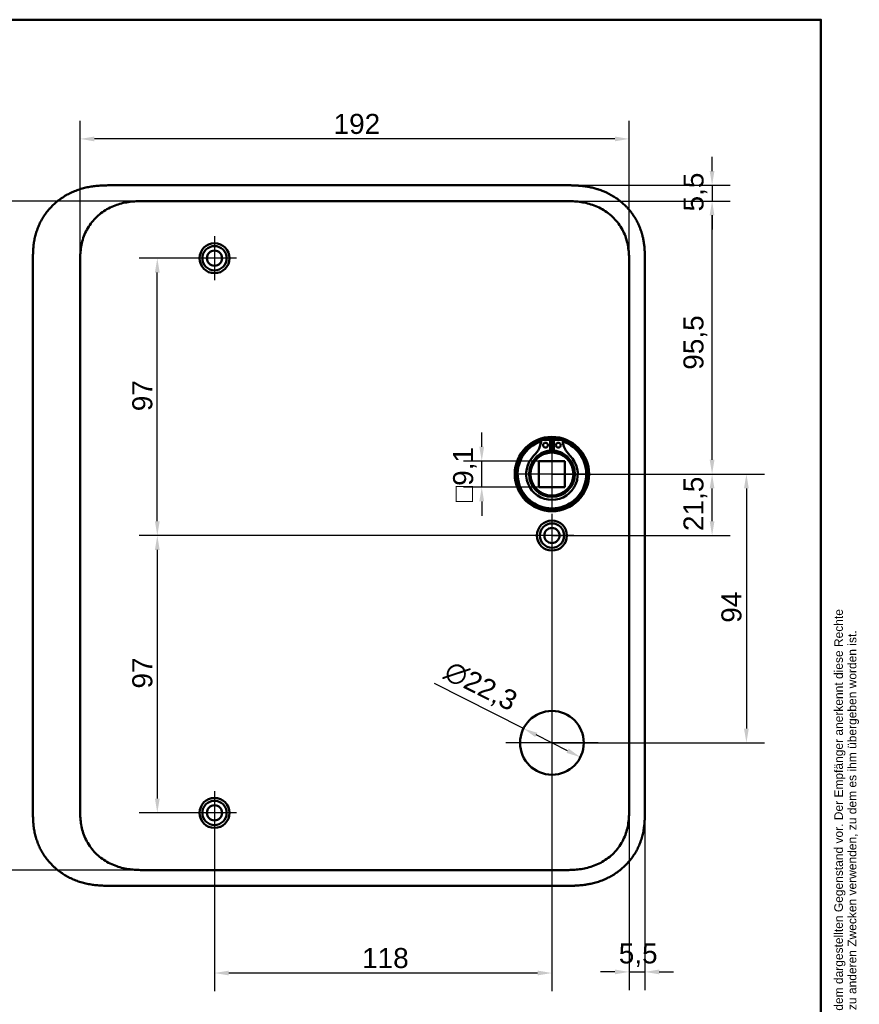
# Model space of a CAD drawing. Header units: millimetres. Extents: x 20 to 833, y 20 to 574.
# Tile 21 of 21: x 540 to 833, y 230 to 574. Entities that reach past the tile are written whole.
import ezdxf
from ezdxf.enums import TextEntityAlignment as Align

# ---------------------------------------------------------------- set-up
doc = ezdxf.new("R2010")
doc.units = ezdxf.units.MM
doc.header["$LTSCALE"] = 2
for name, color, linetype, lineweight in [('Bemaßungen(DIN)', 7, 'Continuous', 25), ('Mittelpunktmarkierung(DIN)', 7, 'Continuous', 25), ('Sichtbare Kanten(DIN)', 7, 'Continuous', 50), ('Skizziergeometrie(DIN)', 7, 'Continuous', 50), ('Symbole(DIN)', 7, 'Continuous', 25)]:
    doc.layers.add(name, color=color, linetype=linetype, lineweight=lineweight)
doc.styles.add('Aktuell-DIN', font='arial.ttf')
doc.styles.add('STANDARD-DIN~0', font='arial.ttf')
doc.styles.add('Textstil10', font='arial.ttf')
doc.styles.add('Textstil41', font='arial.ttf', dxfattribs={"width": 0.8})
doc.styles.add('Textstil83', font='arial.ttf', dxfattribs={"width": 0.8})
doc.dimstyles.new('CAD-LAN', dxfattribs={"dimscale": 2, "dimtxt": 3.5, "dimasz": 2.5, "dimexe": 3.175, "dimexo": 0, "dimgap": 0.8, "dimtad": 1, "dimrnd": 1e-08, "dimtxsty": 'STANDARD-DIN~0', "dimcen": 0.09, "dimdle": 10, "dimclrd": 250, "dimclre": 250, "dimclrt": 250, "dimadec": 0, "dimazin": 2, "dimtfac": 1, "dimtmove": 0, "dimatfit": 3, "dimfxl": 1, "dimtolj": 1, "dimtzin": 0, "dimlwd": 25, "dimlwe": 25, "dimarcsym": 0})

# ---------------------------------------------------------------- blocks, each defined once
blk = doc.blocks.new('Ränder Standardrahmen')
at = {"layer": 'Skizziergeometrie(DIN)', "flags": 128}
blk.add_lwpolyline([(10, 10), (10, 287), (410, 287), (410, 10), (10, 10)], dxfattribs=at)
blk = doc.blocks.new('Schriftfelder Heusser')
at = {"layer": 'Symbole(DIN)', "color": 7, "insert": (293.33, 191.7), "char_height": 1.5, "width": 182.3003, "attachment_point": 1, "rotation": 90, "line_spacing_factor": 0.944221, "style": 'Aktuell-DIN'}
blk.add_mtext('\\fArial|b0|i0;\\H1.5000;Die Schlossfabrik Heusser AG ist Eigentümerin dieses Dokumentes und behält sich alle Rechte an diesem und dem dargestellten Gegenstand vor. Der Empfänger anerkennt diese Rechte\\Pund wird das Dokument nicht ohne schriftliche Ermächtigung der Eigentümerin Dritten zugänglich machen oder zu anderen Zwecken verwenden, zu dem es ihm übergeben worden ist.\\P ', dxfattribs=at)
at = {"layer": 'Symbole(DIN)', "color": 179, "true_color": 0x262659}
for tag, height, style, p in [('AUTOR', 2.49, 'Aktuell-DIN', (240.03, 219.26)), ('KONTROLLDATUM', 2, 'Textstil10', (217.42, 215.04)), ('KONTROLLIERT_VON', 2, 'Textstil10', (239.98, 215.05))]:
    blk.add_attdef(tag, text='', height=height, dxfattribs=dict(at, style=style)).set_placement(p, align=Align.MIDDLE_LEFT)
at = {"layer": 'Symbole(DIN)', "color": 179, "true_color": 0x262659, "style": 'Textstil10'}
blk.add_attdef('ERSTELLUNGSDATUM_001', (217.23, 218.29), '', height=2, dxfattribs=at)
at = {"layer": 'Symbole(DIN)', "color": 7, "style": 'Textstil83', "width": 0.8}
blk.add_attdef('Anfänglicher_Ansichtsmaßstab_001', (281.57, 213.34), '', height=2.3, dxfattribs=at)
at = {"layer": 'Symbole(DIN)', "color": 179, "true_color": 0x262659, "style": 'Textstil10'}
blk.add_attdef('PROJEKT', text='', height=2, dxfattribs=at).set_placement((217.77, 209.72), align=Align.BOTTOM_LEFT)
at = {"layer": 'Symbole(DIN)', "color": 7, "style": 'Textstil41', "width": 0.8}
blk.add_attdef('STATUS', text='', height=5, dxfattribs=at).set_placement((284.53, 195.86), align=Align.MIDDLE_CENTER)
blk = doc.blocks.new('*D8')
at = {"layer": 'Bemaßungen(DIN)', "color": 250, "linetype": 'Continuous', "lineweight": 25, "true_color": 0x3f3f3f, "transparency": 16777216}
for p, q in [((560.93, 486.78), (560.93, 538.65)), ((752.93, 488.3), (752.93, 538.65)), ((747.93, 532.3), (565.93, 532.3))]:
    blk.add_line(p, q, dxfattribs=at)
at = {"layer": 'Bemaßungen(DIN)', "color": 250, "linetype": 'Continuous', "true_color": 0x3f3f3f, "transparency": 16777216}
for points in [[(565.93, 533.13), (565.93, 531.46), (560.93, 532.3)], [(747.93, 533.13), (747.93, 531.46), (752.93, 532.3)]]:
    blk.add_solid(points, dxfattribs=at)
at = {"layer": 'Defpoints', "color": 0, "linetype": 'Continuous', "transparency": 16777216}
for p in [(560.93, 532.3), (560.93, 486.78), (752.93, 488.3)]:
    blk.add_point(p, dxfattribs=at)
at = {"layer": 'Bemaßungen(DIN)', "color": 250, "linetype": 'Continuous', "lineweight": 25, "true_color": 0x3f3f3f, "transparency": 16777216, "insert": (649.56, 541.05), "char_height": 7, "attachment_point": 1, "style": 'STANDARD-DIN~0'}
blk.add_mtext('\\A1;192', dxfattribs=at)
blk = doc.blocks.new('*D9')
at = {"layer": 'Bemaßungen(DIN)', "color": 250, "linetype": 'Continuous', "lineweight": 25, "true_color": 0x3f3f3f, "transparency": 16777216}
for p, q in [((584.47, 510.58), (510.12, 510.58)), ((516.47, 505.58), (516.47, 281.58)), ((584.47, 276.58), (510.12, 276.58))]:
    blk.add_line(p, q, dxfattribs=at)
at = {"layer": 'Bemaßungen(DIN)', "color": 250, "linetype": 'Continuous', "true_color": 0x3f3f3f, "transparency": 16777216}
for points in [[(515.63, 505.58), (517.3, 505.58), (516.47, 510.58)], [(515.63, 281.58), (517.3, 281.58), (516.47, 276.58)]]:
    blk.add_solid(points, dxfattribs=at)
at = {"layer": 'Defpoints', "color": 0, "linetype": 'Continuous', "transparency": 16777216}
for p in [(584.47, 510.58), (516.47, 276.58), (584.47, 276.58)]:
    blk.add_point(p, dxfattribs=at)
at = {"layer": 'Bemaßungen(DIN)', "color": 250, "linetype": 'Continuous', "lineweight": 25, "true_color": 0x3f3f3f, "transparency": 16777216, "insert": (507.71, 385.8), "char_height": 7, "attachment_point": 1, "rotation": 90, "style": 'STANDARD-DIN~0'}
blk.add_mtext('\\A1;234', dxfattribs=at)
blk = doc.blocks.new('*D10')
at = {"layer": 'Bemaßungen(DIN)', "color": 250, "linetype": 'Continuous', "lineweight": 25, "true_color": 0x3f3f3f, "transparency": 16777216}
for p, q in [((729.39, 510.58), (788.28, 510.58)), ((781.93, 420.08), (781.93, 505.58)), ((725.93, 415.08), (788.28, 415.08))]:
    blk.add_line(p, q, dxfattribs=at)
at = {"layer": 'Bemaßungen(DIN)', "color": 250, "linetype": 'Continuous', "true_color": 0x3f3f3f, "transparency": 16777216}
for points in [[(781.09, 505.58), (782.76, 505.58), (781.93, 510.58)], [(781.09, 420.08), (782.76, 420.08), (781.93, 415.08)]]:
    blk.add_solid(points, dxfattribs=at)
at = {"layer": 'Defpoints', "color": 0, "linetype": 'Continuous', "transparency": 16777216}
for p in [(729.39, 510.58), (781.93, 510.58), (725.93, 415.08)]:
    blk.add_point(p, dxfattribs=at)
at = {"layer": 'Bemaßungen(DIN)', "color": 250, "linetype": 'Continuous', "lineweight": 25, "true_color": 0x3f3f3f, "transparency": 16777216, "insert": (771.91, 451.57), "char_height": 7, "attachment_point": 1, "rotation": 90, "style": 'STANDARD-DIN~0'}
blk.add_mtext('\\A1;95,5', dxfattribs=at)
blk = doc.blocks.new('*D11')
at = {"layer": 'Bemaßungen(DIN)', "color": 250, "linetype": 'Continuous', "lineweight": 25, "true_color": 0x3f3f3f, "transparency": 16777216}
for p, q in [((725.93, 415.08), (788.28, 415.08)), ((781.93, 398.58), (781.93, 410.08)), ((725.93, 393.58), (788.28, 393.58))]:
    blk.add_line(p, q, dxfattribs=at)
at = {"layer": 'Bemaßungen(DIN)', "color": 250, "linetype": 'Continuous', "true_color": 0x3f3f3f, "transparency": 16777216}
for points in [[(781.09, 410.08), (782.76, 410.08), (781.93, 415.08)], [(781.09, 398.58), (782.76, 398.58), (781.93, 393.58)]]:
    blk.add_solid(points, dxfattribs=at)
at = {"layer": 'Defpoints', "color": 0, "linetype": 'Continuous', "transparency": 16777216}
for p in [(725.93, 415.08), (781.93, 415.08), (725.93, 393.58)]:
    blk.add_point(p, dxfattribs=at)
at = {"layer": 'Bemaßungen(DIN)', "color": 250, "linetype": 'Continuous', "lineweight": 25, "true_color": 0x3f3f3f, "transparency": 16777216, "insert": (771.91, 395.15), "char_height": 7, "attachment_point": 1, "rotation": 90, "style": 'STANDARD-DIN~0'}
blk.add_mtext('\\A1;21,5', dxfattribs=at)
blk = doc.blocks.new('*D12')
at = {"layer": 'Bemaßungen(DIN)', "color": 250, "linetype": 'Continuous', "lineweight": 25, "true_color": 0x3f3f3f, "transparency": 16777216}
for p, q in [((725.93, 415.08), (800.28, 415.08)), ((793.93, 410.08), (793.93, 326.08)), ((725.93, 321.08), (800.28, 321.08))]:
    blk.add_line(p, q, dxfattribs=at)
at = {"layer": 'Bemaßungen(DIN)', "color": 250, "linetype": 'Continuous', "true_color": 0x3f3f3f, "transparency": 16777216}
for points in [[(793.09, 410.08), (794.76, 410.08), (793.93, 415.08)], [(793.09, 326.08), (794.76, 326.08), (793.93, 321.08)]]:
    blk.add_solid(points, dxfattribs=at)
at = {"layer": 'Defpoints', "color": 0, "linetype": 'Continuous', "transparency": 16777216}
for p in [(725.93, 415.08), (725.93, 321.08), (793.93, 321.08)]:
    blk.add_point(p, dxfattribs=at)
at = {"layer": 'Bemaßungen(DIN)', "color": 250, "linetype": 'Continuous', "lineweight": 25, "true_color": 0x3f3f3f, "transparency": 16777216, "insert": (785.18, 363.08), "char_height": 7, "attachment_point": 1, "rotation": 90, "style": 'STANDARD-DIN~0'}
blk.add_mtext('\\A1;94', dxfattribs=at)
blk = doc.blocks.new('*D13')
at = {"layer": 'Bemaßungen(DIN)', "color": 250, "linetype": 'Continuous', "lineweight": 25, "true_color": 0x3f3f3f, "transparency": 16777216}
for p, q in [((781.93, 521.08), (781.93, 526.08)), ((730.39, 516.08), (788.28, 516.08)), ((781.93, 516.08), (781.93, 510.58)), ((729.39, 510.58), (788.28, 510.58)), ((781.93, 505.58), (781.93, 500.58))]:
    blk.add_line(p, q, dxfattribs=at)
at = {"layer": 'Bemaßungen(DIN)', "color": 250, "linetype": 'Continuous', "true_color": 0x3f3f3f, "transparency": 16777216}
for points in [[(781.09, 521.08), (782.76, 521.08), (781.93, 516.08)], [(781.09, 505.58), (782.76, 505.58), (781.93, 510.58)]]:
    blk.add_solid(points, dxfattribs=at)
at = {"layer": 'Defpoints', "color": 0, "linetype": 'Continuous', "transparency": 16777216}
for p in [(730.39, 516.08), (729.39, 510.58), (781.93, 510.58)]:
    blk.add_point(p, dxfattribs=at)
at = {"layer": 'Bemaßungen(DIN)', "color": 250, "linetype": 'Continuous', "lineweight": 25, "true_color": 0x3f3f3f, "transparency": 16777216, "insert": (771.94, 506.93), "char_height": 7, "attachment_point": 1, "rotation": 90, "style": 'STANDARD-DIN~0'}
blk.add_mtext('\\A1;5,5', dxfattribs=at)
blk = doc.blocks.new('*D14')
at = {"layer": 'Bemaßungen(DIN)', "color": 250, "linetype": 'Continuous', "lineweight": 25, "true_color": 0x3f3f3f, "transparency": 16777216}
for p, q in [((607.93, 490.58), (581.58, 490.58)), ((587.93, 398.58), (587.93, 485.58)), ((725.93, 393.58), (581.58, 393.58))]:
    blk.add_line(p, q, dxfattribs=at)
at = {"layer": 'Bemaßungen(DIN)', "color": 250, "linetype": 'Continuous', "true_color": 0x3f3f3f, "transparency": 16777216}
for points in [[(587.09, 485.58), (588.76, 485.58), (587.93, 490.58)], [(587.09, 398.58), (588.76, 398.58), (587.93, 393.58)]]:
    blk.add_solid(points, dxfattribs=at)
at = {"layer": 'Defpoints', "color": 0, "linetype": 'Continuous', "transparency": 16777216}
for p in [(587.93, 490.58), (607.93, 490.58), (725.93, 393.58)]:
    blk.add_point(p, dxfattribs=at)
at = {"layer": 'Bemaßungen(DIN)', "color": 250, "linetype": 'Continuous', "lineweight": 25, "true_color": 0x3f3f3f, "transparency": 16777216, "insert": (579.18, 437.07), "char_height": 7, "attachment_point": 1, "rotation": 90, "style": 'STANDARD-DIN~0'}
blk.add_mtext('\\A1;97', dxfattribs=at)
blk = doc.blocks.new('*D15')
at = {"layer": 'Bemaßungen(DIN)', "color": 250, "linetype": 'Continuous', "lineweight": 25, "true_color": 0x3f3f3f, "transparency": 16777216}
for p, q in [((725.93, 393.58), (581.58, 393.58)), ((587.93, 388.58), (587.93, 301.58)), ((607.93, 296.58), (581.58, 296.58))]:
    blk.add_line(p, q, dxfattribs=at)
at = {"layer": 'Bemaßungen(DIN)', "color": 250, "linetype": 'Continuous', "true_color": 0x3f3f3f, "transparency": 16777216}
for points in [[(587.09, 388.58), (588.76, 388.58), (587.93, 393.58)], [(587.09, 301.58), (588.76, 301.58), (587.93, 296.58)]]:
    blk.add_solid(points, dxfattribs=at)
at = {"layer": 'Defpoints', "color": 0, "linetype": 'Continuous', "transparency": 16777216}
for p in [(725.93, 393.58), (587.93, 296.58), (607.93, 296.58)]:
    blk.add_point(p, dxfattribs=at)
at = {"layer": 'Bemaßungen(DIN)', "color": 250, "linetype": 'Continuous', "lineweight": 25, "true_color": 0x3f3f3f, "transparency": 16777216, "insert": (579.18, 340.07), "char_height": 7, "attachment_point": 1, "rotation": 90, "style": 'STANDARD-DIN~0'}
blk.add_mtext('\\A1;97', dxfattribs=at)
blk = doc.blocks.new('*D16')
at = {"layer": 'Bemaßungen(DIN)', "color": 250, "linetype": 'Continuous', "lineweight": 25, "true_color": 0x3f3f3f, "transparency": 16777216}
for p, q in [((725.93, 385.93), (725.93, 234.23)), ((607.93, 288.93), (607.93, 234.23)), ((720.93, 240.58), (612.93, 240.58))]:
    blk.add_line(p, q, dxfattribs=at)
at = {"layer": 'Bemaßungen(DIN)', "color": 250, "linetype": 'Continuous', "true_color": 0x3f3f3f, "transparency": 16777216}
for points in [[(612.93, 241.42), (612.93, 239.75), (607.93, 240.58)], [(720.93, 241.42), (720.93, 239.75), (725.93, 240.58)]]:
    blk.add_solid(points, dxfattribs=at)
at = {"layer": 'Defpoints', "color": 0, "linetype": 'Continuous', "transparency": 16777216}
for p in [(725.93, 385.93), (607.93, 288.93), (607.93, 240.58)]:
    blk.add_point(p, dxfattribs=at)
at = {"layer": 'Bemaßungen(DIN)', "color": 250, "linetype": 'Continuous', "lineweight": 25, "true_color": 0x3f3f3f, "transparency": 16777216, "insert": (659.52, 249.33), "char_height": 7, "attachment_point": 1, "style": 'STANDARD-DIN~0'}
blk.add_mtext('\\A1;118', dxfattribs=at)
blk = doc.blocks.new('*D17')
at = {"layer": 'Bemaßungen(DIN)', "color": 250, "linetype": 'Continuous', "lineweight": 25, "true_color": 0x3f3f3f, "transparency": 16777216}
for p, q in [((752.93, 300.31), (752.93, 234.62)), ((758.43, 297.87), (758.43, 234.62)), ((747.93, 240.97), (742.93, 240.97)), ((752.93, 240.97), (758.43, 240.97)), ((763.43, 240.97), (768.43, 240.97))]:
    blk.add_line(p, q, dxfattribs=at)
at = {"layer": 'Bemaßungen(DIN)', "color": 250, "linetype": 'Continuous', "true_color": 0x3f3f3f, "transparency": 16777216}
for points in [[(747.93, 241.8), (747.93, 240.13), (752.93, 240.97)], [(763.43, 241.8), (763.43, 240.13), (758.43, 240.97)]]:
    blk.add_solid(points, dxfattribs=at)
at = {"layer": 'Defpoints', "color": 0, "linetype": 'Continuous', "transparency": 16777216}
for p in [(752.93, 300.31), (758.43, 297.87), (758.43, 240.97)]:
    blk.add_point(p, dxfattribs=at)
at = {"layer": 'Bemaßungen(DIN)', "color": 250, "linetype": 'Continuous', "lineweight": 25, "true_color": 0x3f3f3f, "transparency": 16777216, "insert": (749.28, 250.95), "char_height": 7, "attachment_point": 1, "style": 'STANDARD-DIN~0'}
blk.add_mtext('\\A1;5,5', dxfattribs=at)
blk = doc.blocks.new('*D18')
at = {"layer": 'Bemaßungen(DIN)', "color": 250, "linetype": 'Continuous', "lineweight": 25, "true_color": 0x3f3f3f, "transparency": 16777216}
for p, q in [((715.97, 326.1), (684.8, 341.83)), ((731.42, 318.31), (720.44, 323.85))]:
    blk.add_line(p, q, dxfattribs=at)
at = {"layer": 'Bemaßungen(DIN)', "color": 250, "linetype": 'Continuous', "true_color": 0x3f3f3f, "transparency": 16777216}
for points in [[(720.81, 324.6), (720.06, 323.11), (715.97, 326.1)], [(731.79, 319.06), (731.04, 317.57), (735.88, 316.06)]]:
    blk.add_solid(points, dxfattribs=at)
at = {"layer": 'Defpoints', "color": 0, "linetype": 'Continuous', "transparency": 16777216}
for p in [(715.97, 326.1), (735.88, 316.06)]:
    blk.add_point(p, dxfattribs=at)
at = {"layer": 'Bemaßungen(DIN)', "color": 250, "linetype": 'Continuous', "lineweight": 25, "true_color": 0x3f3f3f, "transparency": 16777216, "insert": (690.84, 350.25), "char_height": 7, "attachment_point": 1, "rotation": 333.2309, "style": 'STANDARD-DIN~0'}
blk.add_mtext('\\A1;∅22,3', dxfattribs=at)
blk = doc.blocks.new('*D19')
at = {"layer": 'Bemaßungen(DIN)', "color": 250, "linetype": 'Continuous', "lineweight": 25, "true_color": 0x3f3f3f, "transparency": 16777216}
for p, q in [((701.38, 424.63), (701.38, 429.63)), ((721.38, 419.63), (695.03, 419.63)), ((701.38, 410.53), (701.38, 419.63)), ((721.38, 410.53), (695.03, 410.53)), ((701.38, 405.53), (701.38, 400.53))]:
    blk.add_line(p, q, dxfattribs=at)
at = {"layer": 'Bemaßungen(DIN)', "color": 250, "linetype": 'Continuous', "true_color": 0x3f3f3f, "transparency": 16777216}
for points in [[(700.54, 424.63), (702.21, 424.63), (701.38, 419.63)], [(700.54, 405.53), (702.21, 405.53), (701.38, 410.53)]]:
    blk.add_solid(points, dxfattribs=at)
at = {"layer": 'Defpoints', "color": 0, "linetype": 'Continuous', "transparency": 16777216}
for p in [(701.38, 419.63), (721.38, 419.63), (721.38, 410.53)]:
    blk.add_point(p, dxfattribs=at)
at = {"layer": 'Bemaßungen(DIN)', "color": 250, "linetype": 'Continuous', "lineweight": 25, "true_color": 0x3f3f3f, "transparency": 16777216, "insert": (691.36, 405.31), "char_height": 7, "attachment_point": 1, "rotation": 90, "style": 'STANDARD-DIN~0'}
blk.add_mtext('\\A1;\\fAIGDT|b0|i0;\\H7.0000;o\\fArial|b0|i0;\\H7.0000;9,1', dxfattribs=at)

msp = doc.modelspace()

# ---------------------------------------------------------------- linework, layer by layer
at = {"layer": 'Mittelpunktmarkierung(DIN)', "linetype": 'Continuous'}
for p, q in [((607.928, 498.232), (607.928, 482.932)), ((615.578, 490.582), (600.278, 490.582)), ((725.928, 427.582), (725.928, 402.582)), ((738.428, 415.082), (713.428, 415.082)), ((725.928, 401.232), (725.928, 385.932)), ((733.578, 393.582), (718.278, 393.582)), ((725.928, 337.232), (725.928, 304.932)), ((742.078, 321.082), (709.778, 321.082)), ((607.928, 304.232), (607.928, 288.932)), ((615.578, 296.582), (600.278, 296.582))]:
    msp.add_line(p, q, dxfattribs=at)
at = {"layer": 'Sichtbare Kanten(DIN)'}
for p, q in [((730.389, 516.082), (571.467, 516.082)), ((584.466, 510.582), (584.466, 510.582)), ((729.39, 510.582), (584.466, 510.582)), ((544.428, 489.298), (544.428, 297.825)), ((758.428, 297.867), (758.428, 489.298)), ((722.287, 427.04), (725.311, 427.04)), ((725.311, 427.04), (725.311, 423.34)), ((726.544, 427.04), (729.568, 427.04)), ((726.544, 423.34), (726.544, 427.04)), ((730.478, 419.632), (721.378, 419.632)), ((721.378, 410.532), (721.378, 419.632)), ((730.478, 419.632), (730.478, 410.532)), ((730.478, 410.532), (721.378, 410.532)), ((729.389, 276.582), (584.466, 276.582)), ((584.466, 276.582), (584.466, 276.582)), ((729.389, 276.582), (729.389, 276.582)), ((571.467, 271.082), (730.389, 271.082))]:
    msp.add_line(p, q, dxfattribs=at)
for centre, radius in [((607.928, 490.582), 5.25), ((607.928, 490.582), 4.25), ((607.928, 490.582), 2.65), ((725.928, 415.082), 13), ((725.928, 415.082), 12.5), ((723.696, 425.19), 0.85), ((728.159, 425.19), 0.85), ((725.928, 415.082), 8), ((725.928, 415.082), 7.5), ((725.928, 393.582), 5.25), ((725.928, 393.582), 4.25), ((725.928, 393.582), 2.65), ((725.928, 321.082), 11.15), ((607.928, 296.582), 5.25), ((607.928, 296.582), 4.25), ((607.928, 296.582), 2.65)]:
    msp.add_circle(centre, radius, dxfattribs=at)
for centre, radius, start, end in [((713.605, 427.78), 8.678, 314.1409, 355.03295), ((725.928, 415.082), 12, 85.21102, 94.78898), ((738.251, 427.78), 8.678, 184.96705, 225.8591), ((725.928, 415.082), 12, 108.17213, 71.82787), ((725.928, 415.082), 9, 86.0711, 93.9289), ((725.928, 415.082), 9.017, 134.1409, 45.8591), ((725.928, 415.816), 7.55, 94.68501, 144.3129), ((725.928, 415.082), 8.2, 63.63056, 116.36944), ((725.928, 415.816), 7.55, 35.6871, 85.31499)]:
    msp.add_arc(centre, radius, start, end, dxfattribs=at)
for points, knots in [([(571.467, 516.082), (570.881, 516.08), (569.703, 516.067), (568.213, 516.003), (566.715, 515.888), (565.512, 515.75), (564.008, 515.508), (562.808, 515.256), (561.318, 514.861), (560.138, 514.48), (558.688, 513.919), (557.55, 513.403), (556.165, 512.674), (555.09, 512.026), (553.798, 511.137), (552.808, 510.364), (551.634, 509.328), (550.749, 508.445), (549.717, 507.28), (548.953, 506.304), (548.081, 505.034), (547.452, 503.982), (546.754, 502.632), (546.266, 501.527), (545.746, 500.122), (545.4, 498.983), (545.052, 497.549), (544.838, 496.397), (544.642, 494.958), (544.538, 493.81), (544.461, 492.383), (544.428, 490.969), (544.428, 489.852), (544.428, 489.298)], [-0.99998994, -0.99998994, -0.99998994, -0.99998994, -0.9592928, -0.91859565, -0.89824708, -0.85754993, -0.83720136, -0.79650421, -0.77615564, -0.73545849, -0.71510992, -0.67441277, -0.6540642, -0.61336705, -0.59301848, -0.55232133, -0.53197276, -0.49127561, -0.47092704, -0.43022989, -0.40988132, -0.36918417, -0.3488356, -0.30813845, -0.28778988, -0.24709273, -0.22674416, -0.18604701, -0.16569844, -0.12500129, -0.10465272, -0.06395557, -0.02325842, -0.02325842, -0.02325842, -0.02325842]), ([(758.428, 489.298), (758.428, 489.596), (758.428, 490.195), (758.422, 490.949), (758.409, 491.705), (758.392, 492.313), (758.358, 493.076), (758.32, 493.688), (758.245, 494.607), (758.143, 495.527), (757.955, 496.752), (757.772, 497.666), (757.555, 498.573), (757.392, 499.173), (757.165, 499.919), (756.965, 500.51), (756.692, 501.241), (756.455, 501.819), (756.073, 502.674), (755.655, 503.512), (754.962, 504.735), (754.277, 505.78), (753.343, 507.029), (752.535, 507.98), (751.454, 509.104), (750.536, 509.949), (749.329, 510.932), (748.318, 511.66), (747.003, 512.493), (745.913, 513.097), (744.652, 513.702), (743.793, 514.065), (742.922, 514.395), (742.335, 514.599), (741.448, 514.88), (740.551, 515.128), (739.345, 515.405), (738.433, 515.576), (737.519, 515.717), (736.908, 515.797), (736.145, 515.88), (735.534, 515.934), (734.771, 515.988), (734.162, 516.021), (733.249, 516.057), (732.038, 516.082), (730.987, 516.083), (730.389, 516.082)], [-0.99999789, -0.99999789, -0.99999789, -0.99999789, -0.9791648, -0.9583317, -0.94791516, -0.92708206, -0.91666552, -0.89583243, -0.88541588, -0.85416624, -0.83333315, -0.80208351, -0.79166696, -0.77083387, -0.76041733, -0.73958423, -0.72916769, -0.70833459, -0.69791805, -0.66666841, -0.64583532, -0.60416913, -0.58333604, -0.54166985, -0.52083676, -0.47917058, -0.45833749, -0.4166713, -0.39583821, -0.35417202, -0.33333893, -0.30208929, -0.29167275, -0.27083965, -0.26042311, -0.22917347, -0.20834038, -0.17709074, -0.16667419, -0.1458411, -0.13542455, -0.11459146, -0.10417491, -0.08334182, -0.07292528, -0.04167564, -0.00000945, -0.00000945, -0.00000945, -0.00000945]), ([(560.928, 488.298), (560.928, 488.926), (560.928, 489.574), (560.94, 490.223), (560.954, 490.946), (560.983, 491.67), (561.038, 492.385), (561.099, 493.163), (561.19, 493.931), (561.32, 494.693), (561.456, 495.486), (561.635, 496.272), (561.87, 497.062), (562.105, 497.855), (562.396, 498.643), (562.741, 499.409), (563.088, 500.178), (563.49, 500.926), (563.946, 501.643), (564.4, 502.359), (564.908, 503.044), (565.464, 503.692), (566.014, 504.334), (566.615, 504.942), (567.252, 505.503), (567.889, 506.063), (568.559, 506.575), (569.259, 507.04), (569.955, 507.501), (570.68, 507.916), (571.433, 508.285), (572.169, 508.646), (572.932, 508.962), (573.715, 509.233), (574.471, 509.495), (575.245, 509.713), (576.029, 509.891), (576.777, 510.061), (577.534, 510.194), (578.297, 510.294), (579.021, 510.389), (579.751, 510.455), (580.482, 510.499), (581.173, 510.54), (581.865, 510.562), (582.551, 510.572), (583.197, 510.582), (583.839, 510.582), (584.466, 510.582)], [0, 0, 0, 0, 0.20048, 0.20048, 0.20048, 0.4237428, 0.4237428, 0.4237428, 0.6666848, 0.6666848, 0.6666848, 0.9193992, 0.9193992, 0.9193992, 1.173002, 1.173002, 1.173002, 1.4278722, 1.4278722, 1.4278722, 1.6819311, 1.6819311, 1.6819311, 1.933378, 1.933378, 1.933378, 2.1848149, 2.1848149, 2.1848149, 2.4343919, 2.4343919, 2.4343919, 2.6782792, 2.6782792, 2.6782792, 2.9134601, 2.9134601, 2.9134601, 3.1379646, 3.1379646, 3.1379646, 3.3508174, 3.3508174, 3.3508174, 3.5518222, 3.5518222, 3.5518222, 3.7413044, 3.7413044, 3.7413044, 3.7413044]), ([(729.39, 510.582), (730.017, 510.582), (730.658, 510.582), (731.305, 510.572), (731.991, 510.562), (732.683, 510.54), (733.374, 510.499), (734.105, 510.455), (734.835, 510.389), (735.558, 510.294), (736.322, 510.194), (737.079, 510.061), (737.827, 509.891), (738.611, 509.713), (739.385, 509.494), (740.14, 509.233), (740.924, 508.962), (741.686, 508.646), (742.422, 508.285), (743.176, 507.916), (743.901, 507.501), (744.596, 507.04), (745.297, 506.575), (745.967, 506.063), (746.604, 505.503), (747.24, 504.942), (747.842, 504.334), (748.392, 503.692), (748.948, 503.044), (749.455, 502.359), (749.91, 501.643), (750.366, 500.926), (750.768, 500.178), (751.115, 499.409), (751.46, 498.643), (751.751, 497.855), (751.986, 497.062), (752.221, 496.272), (752.399, 495.486), (752.535, 494.693), (752.666, 493.931), (752.757, 493.163), (752.817, 492.385), (752.873, 491.67), (752.902, 490.946), (752.915, 490.223), (752.928, 489.574), (752.928, 488.926), (752.928, 488.298)], [0, 0, 0, 0, 0.1894834, 0.1894834, 0.1894834, 0.3904881, 0.3904881, 0.3904881, 0.6033414, 0.6033414, 0.6033414, 0.8278466, 0.8278466, 0.8278466, 1.0630283, 1.0630283, 1.0630283, 1.3069161, 1.3069161, 1.3069161, 1.5564929, 1.5564929, 1.5564929, 1.8079285, 1.8079285, 1.8079285, 2.0593731, 2.0593731, 2.0593731, 2.3134297, 2.3134297, 2.3134297, 2.5682979, 2.5682979, 2.5682979, 2.8218991, 2.8218991, 2.8218991, 3.0746122, 3.0746122, 3.0746122, 3.3175525, 3.3175525, 3.3175525, 3.5408138, 3.5408138, 3.5408138, 3.7412926, 3.7412926, 3.7412926, 3.7412926]), ([(544.428, 297.784), (544.428, 297.257), (544.429, 296.168), (544.461, 294.781), (544.538, 293.355), (544.642, 292.207), (544.838, 290.767), (545.052, 289.615), (545.4, 288.182), (545.746, 287.043), (546.266, 285.638), (546.754, 284.532), (547.452, 283.182), (548.081, 282.131), (548.953, 280.861), (549.717, 279.884), (550.749, 278.72), (551.634, 277.837), (552.808, 276.8), (553.798, 276.028), (555.09, 275.139), (556.165, 274.49), (557.55, 273.762), (558.688, 273.246), (560.138, 272.685), (561.318, 272.304), (562.808, 271.909), (564.008, 271.657), (565.512, 271.415), (566.715, 271.276), (568.213, 271.162), (569.703, 271.098), (570.881, 271.085), (571.467, 271.082)], [-0.97472618, -0.97472618, -0.97472618, -0.97472618, -0.93604739, -0.89534998, -0.87500127, -0.83430386, -0.81395515, -0.77325774, -0.75290903, -0.71221162, -0.69186291, -0.6511655, -0.6308168, -0.59011938, -0.56977068, -0.52907326, -0.50872456, -0.46802714, -0.44767844, -0.40698102, -0.38663232, -0.3459349, -0.3255862, -0.28488878, -0.26454008, -0.22384266, -0.20349396, -0.16279654, -0.14244784, -0.10175042, -0.08140172, -0.0407043, -0.00000689, -0.00000689, -0.00000689, -0.00000689]), ([(584.466, 276.582), (583.839, 276.582), (583.197, 276.582), (582.551, 276.592), (581.865, 276.603), (581.173, 276.624), (580.482, 276.666), (579.751, 276.71), (579.021, 276.776), (578.297, 276.871), (577.534, 276.971), (576.777, 277.103), (576.029, 277.273), (575.245, 277.451), (574.47, 277.67), (573.715, 277.931), (572.932, 278.202), (572.169, 278.519), (571.433, 278.879), (570.68, 279.248), (569.955, 279.664), (569.259, 280.125), (568.559, 280.59), (567.889, 281.102), (567.252, 281.662), (566.615, 282.222), (566.014, 282.831), (565.464, 283.473), (564.907, 284.121), (564.4, 284.806), (563.946, 285.521), (563.49, 286.239), (563.087, 286.987), (562.741, 287.756), (562.395, 288.521), (562.105, 289.309), (561.87, 290.102), (561.635, 290.893), (561.456, 291.679), (561.32, 292.472), (561.19, 293.233), (561.099, 294.002), (561.038, 294.78), (560.983, 295.495), (560.954, 296.219), (560.94, 296.942), (560.928, 297.59), (560.928, 298.239), (560.928, 298.867)], [0, 0, 0, 0, 0.1894861, 0.1894861, 0.1894861, 0.3904941, 0.3904941, 0.3904941, 0.6033491, 0.6033491, 0.6033491, 0.8278544, 0.8278544, 0.8278544, 1.0630348, 1.0630348, 1.0630348, 1.3069205, 1.3069205, 1.3069205, 1.5564953, 1.5564953, 1.5564953, 1.8079303, 1.8079303, 1.8079303, 2.0593759, 2.0593759, 2.0593759, 2.3134335, 2.3134335, 2.3134335, 2.5683022, 2.5683022, 2.5683022, 2.8219033, 2.8219033, 2.8219033, 3.0746163, 3.0746163, 3.0746163, 3.3175565, 3.3175565, 3.3175565, 3.5408165, 3.5408165, 3.5408165, 3.7412931, 3.7412931, 3.7412931, 3.7412931]), ([(752.928, 298.867), (752.928, 298.239), (752.928, 297.59), (752.915, 296.942), (752.902, 296.219), (752.873, 295.495), (752.817, 294.78), (752.757, 294.002), (752.666, 293.233), (752.535, 292.471), (752.399, 291.679), (752.221, 290.893), (751.986, 290.102), (751.751, 289.309), (751.46, 288.521), (751.115, 287.756), (750.768, 286.987), (750.365, 286.239), (749.91, 285.521), (749.455, 284.806), (748.948, 284.121), (748.392, 283.472), (747.842, 282.831), (747.24, 282.222), (746.604, 281.662), (745.967, 281.101), (745.297, 280.59), (744.596, 280.125), (743.901, 279.664), (743.176, 279.248), (742.422, 278.879), (741.686, 278.519), (740.924, 278.202), (740.14, 277.931), (739.385, 277.67), (738.611, 277.451), (737.827, 277.273), (737.079, 277.103), (736.322, 276.971), (735.558, 276.871), (734.835, 276.776), (734.105, 276.71), (733.374, 276.666), (732.683, 276.624), (731.991, 276.603), (731.305, 276.592), (730.658, 276.582), (730.017, 276.582), (729.389, 276.582)], [0, 0, 0, 0, 0.2004784, 0.2004784, 0.2004784, 0.4237411, 0.4237411, 0.4237411, 0.6666843, 0.6666843, 0.6666843, 0.9194, 0.9194, 0.9194, 1.1730033, 1.1730033, 1.1730033, 1.4278738, 1.4278738, 1.4278738, 1.6819326, 1.6819326, 1.6819326, 1.9333793, 1.9333793, 1.9333793, 2.1848165, 2.1848165, 2.1848165, 2.4343943, 2.4343943, 2.4343943, 2.6782826, 2.6782826, 2.6782826, 2.9134642, 2.9134642, 2.9134642, 3.1379689, 3.1379689, 3.1379689, 3.3508216, 3.3508216, 3.3508216, 3.5518256, 3.5518256, 3.5518256, 3.7413067, 3.7413067, 3.7413067, 3.7413067]), ([(730.389, 271.082), (730.987, 271.082), (732.038, 271.083), (733.249, 271.108), (734.161, 271.143), (734.771, 271.176), (735.534, 271.23), (736.145, 271.285), (736.908, 271.368), (737.519, 271.448), (738.433, 271.589), (739.345, 271.759), (740.702, 272.072), (741.895, 272.413), (743.362, 272.922), (744.512, 273.395), (745.914, 274.068), (747.003, 274.671), (748.318, 275.504), (749.329, 276.233), (750.536, 277.216), (751.454, 278.06), (752.535, 279.184), (753.343, 280.135), (754.277, 281.385), (754.961, 282.43), (755.732, 283.788), (756.278, 284.913), (756.87, 286.357), (757.27, 287.54), (757.677, 289.043), (757.932, 290.26), (758.143, 291.638), (758.245, 292.558), (758.32, 293.476), (758.358, 294.088), (758.392, 294.851), (758.409, 295.459), (758.422, 296.216), (758.428, 296.969), (758.428, 297.568), (758.428, 297.867)], [-0.99999787, -0.99999787, -0.99999787, -0.99999787, -0.95833168, -0.92708204, -0.9166655, -0.89583241, -0.88541586, -0.86458277, -0.85416622, -0.83333313, -0.82291658, -0.79166695, -0.77083385, -0.72916767, -0.70833458, -0.66666839, -0.6458353, -0.60416912, -0.58333603, -0.54166984, -0.52083675, -0.47917057, -0.45833747, -0.41667129, -0.3958382, -0.35417201, -0.33333892, -0.29167274, -0.27083965, -0.22917346, -0.20834037, -0.16667419, -0.14584109, -0.11459146, -0.10417491, -0.08334182, -0.07292527, -0.05209218, -0.04167563, -0.02084254, -0.00000945, -0.00000945, -0.00000945, -0.00000945])]:
    msp.add_open_spline(points, degree=3, knots=knots, dxfattribs=at)
for points, degree in [([(560.928, 298.867), (560.928, 362.01), (560.928, 425.154), (560.928, 488.298)], 3), ([(752.928, 488.298), (752.928, 393.582), (752.928, 298.867)], 2)]:
    msp.add_open_spline(points, degree=degree, dxfattribs=at)

# ---------------------------------------------------------------- block references
at = {"xscale": 2, "yscale": 2, "zscale": 2}
for name, p in [('Ränder Standardrahmen', (0, 0)), ('Schriftfelder Heusser', (238, -362.833))]:
    msp.add_blockref(name, p, dxfattribs=at)

# ---------------------------------------------------------------- dimensions: what is measured, and where the dimension line sits
at = {"layer": 'Bemaßungen(DIN)', "color": 250, "linetype": 'Continuous', "lineweight": 25, "true_color": 0x3f3f3f}
for base, p1, p2, angle, override, picture, middle in [((560.928, 532.298), (752.928, 488.298), (560.928, 486.777), 180, {"dimgap": 0.8, "dimdec": 2, "dimtol": 0, "dimlim": 0, "dimtp": 0, "dimtm": 0, "dimtdec": 2, "dimtofl": 0, "dimatfit": 1}, '*D8', (656.928, 532.298)), ((781.928, 510.582), (730.389, 516.082), (729.39, 510.582), 90, {"dimgap": 0.8, "dimdec": 2, "dimtol": 0, "dimlim": 0, "dimtp": 0, "dimtm": 0, "dimtdec": 2, "dimtofl": 1, "dimatfit": 1}, '*D13', (781.928, 513.332)), ((516.466, 276.582), (584.466, 510.582), (584.466, 276.582), 90, {"dimgap": 0.8, "dimdec": 2, "dimtol": 0, "dimlim": 0, "dimtp": 0, "dimtm": 0, "dimtdec": 2, "dimtofl": 0, "dimatfit": 1}, '*D9', (516.466, 393.582)), ((781.928, 510.582), (725.928, 415.082), (729.39, 510.582), 90, {"dimgap": 0.8, "dimdec": 2, "dimtol": 0, "dimlim": 0, "dimtp": 0, "dimtm": 0, "dimtdec": 2, "dimtofl": 0, "dimatfit": 1}, '*D10', (781.928, 460.688)), ((587.928, 490.582), (725.928, 393.582), (607.928, 490.582), 90, {"dimgap": 0.8, "dimdec": 2, "dimtol": 0, "dimlim": 0, "dimtp": 0, "dimtm": 0, "dimtdec": 2, "dimtofl": 0, "dimatfit": 1}, '*D14', (587.928, 442.082)), ((781.928, 415.082), (725.928, 393.582), (725.928, 415.082), 90, {"dimgap": 0.8, "dimdec": 2, "dimtol": 0, "dimlim": 0, "dimtp": 0, "dimtm": 0, "dimtdec": 2, "dimtofl": 0, "dimatfit": 1}, '*D11', (781.928, 404.332)), ((793.928, 321.082), (725.928, 415.082), (725.928, 321.082), 90, {"dimgap": 0.8, "dimdec": 2, "dimtol": 0, "dimlim": 0, "dimtp": 0, "dimtm": 0, "dimtdec": 2, "dimtofl": 0, "dimatfit": 1}, '*D12', (793.928, 368.082)), ((587.928, 296.582), (725.928, 393.582), (607.928, 296.582), 90, {"dimgap": 0.8, "dimdec": 2, "dimtol": 0, "dimlim": 0, "dimtp": 0, "dimtm": 0, "dimtdec": 2, "dimtofl": 0, "dimatfit": 1}, '*D15', (587.928, 345.082)), ((607.928, 240.582), (725.928, 385.932), (607.928, 288.932), 180, {"dimgap": 0.8, "dimdec": 2, "dimtol": 0, "dimlim": 0, "dimtp": 0, "dimtm": 0, "dimtdec": 2, "dimtofl": 0, "dimatfit": 1}, '*D16', (666.928, 240.582)), ((758.428, 240.967), (752.928, 300.309), (758.428, 297.867), 180, {"dimgap": 0.8, "dimdec": 2, "dimtol": 0, "dimlim": 0, "dimtp": 0, "dimtm": 0, "dimtdec": 2, "dimtofl": 1, "dimatfit": 1}, '*D17', (755.678, 240.967))]:
    dim = msp.add_linear_dim(base=base, p1=p1, p2=p2, angle=angle, dimstyle='CAD-LAN', override=override, dxfattribs=at)
    dim.commit()
    dim.dimension.update_dxf_attribs({"geometry": picture, "text_midpoint": middle, "dimtype": 160})
dim = msp.add_linear_dim(base=(701.378, 419.632), p1=(721.378, 410.532), p2=(721.378, 419.632), angle=90, text='\\fAIGDT|b0|i0;\\H7.0000;o\\fArial|b0|i0;\\H7.0000;<>', dimstyle='CAD-LAN', override={"dimgap": 0.8, "dimdec": 2, "dimtol": 0, "dimlim": 0, "dimtp": 0, "dimtm": 0, "dimtdec": 2, "dimtofl": 1, "dimatfit": 1}, dxfattribs=at)
dim.commit()
dim.dimension.update_dxf_attribs({"geometry": '*D19', "text_midpoint": (701.378, 415.082), "dimtype": 160})
dim = msp.add_diameter_dim_2p(p1=(735.883, 316.06), p2=(715.973, 326.104), dimstyle='CAD-LAN', override={"dimgap": 0.8, "dimdec": 2, "dimlfac": 1, "dimtol": 0, "dimlim": 0, "dimtp": 0, "dimtm": 0, "dimtdec": 2, "dimatfit": 2}, dxfattribs=at)
dim.commit()
dim.dimension.update_dxf_attribs({"geometry": '*D18', "text_midpoint": (697.747, 335.298), "dimtype": 163})

doc.saveas('drawing.dxf')
